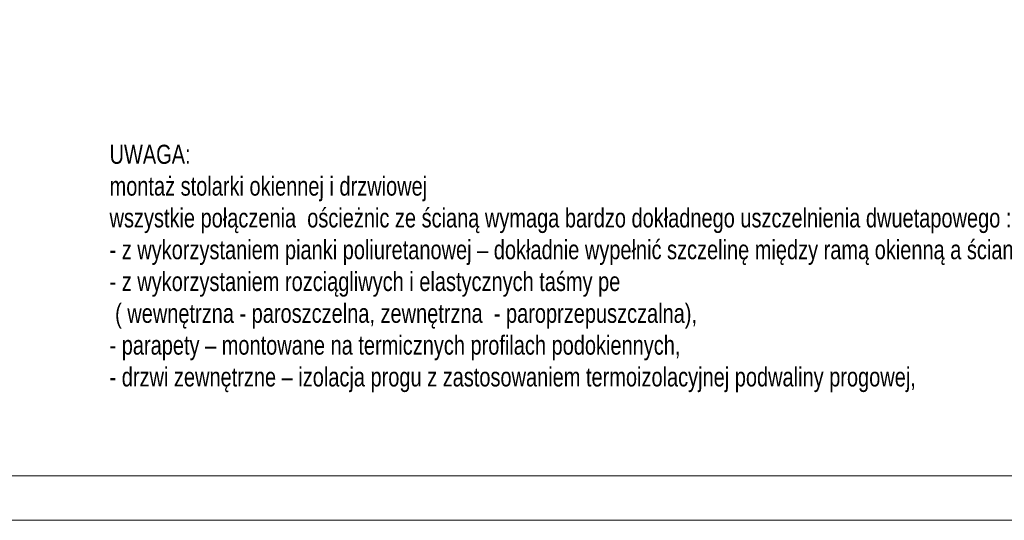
# Model space of a CAD drawing. Header units: inches. Extents: x 53216 to 117387, y -66787 to -22834.
# Tile 53 of 256: x 59830 to 59985, y -30673 to -30595. Entities that reach past the tile are written whole.
import ezdxf

# ---------------------------------------------------------------- set-up
doc = ezdxf.new("R2010")
doc.units = ezdxf.units.IN
doc.header["$MEASUREMENT"] = 0
doc.layers.get('0').update_dxf_attribs({"lineweight": 0})
doc.layers.add('A--tabelka rysunku', color=7, linetype='Continuous', lineweight=0)
doc.styles.add('1-50', font='arial.ttf', dxfattribs={"width": 0.75, "height": 12.5})

msp = doc.modelspace()

# ---------------------------------------------------------------- linework, layer by layer
at = {"layer": 'A--tabelka rysunku', "linetype": 'Continuous'}
for points in [[(59681.29, -30673.283), (60101.29, -30673.283), (60101.29, -30376.283), (59681.29, -30376.283)], [(59681.29, -30673.283), (60101.29, -30673.283), (60101.29, -30376.283), (59681.29, -30376.283)], [(59706.29, -30666.283), (60094.29, -30666.283), (60094.29, -30383.283), (59706.29, -30383.283)]]:
    msp.add_lwpolyline(points, close=True, dxfattribs=at)

# ---------------------------------------------------------------- texts
at = {"linetype": 'Continuous', "ltscale": 12, "insert": (59844.623, -30614.229), "char_height": 3, "attachment_point": 1, "style": '1-50'}
msp.add_mtext('UWAGA:\\Pmontaż stolarki okiennej i drzwiowej \\Pwszystkie połączenia  ościeżnic ze ścianą wymaga bardzo dokładnego uszczelnienia dwuetapowego :\\P- z wykorzystaniem pianki poliuretanowej – dokładnie wypełnić szczelinę między ramą okienną a ścianą\\P- z wykorzystaniem rozciągliwych i elastycznych taśmy pe\\P ( wewnętrzna - paroszczelna, zewnętrzna  - paroprzepuszczalna),\\P- parapety – montowane na termicznych profilach podokiennych,\\P- drzwi zewnętrzne – izolacja progu z zastosowaniem termoizolacyjnej podwaliny progowej,', dxfattribs=at)

doc.saveas('drawing.dxf')
